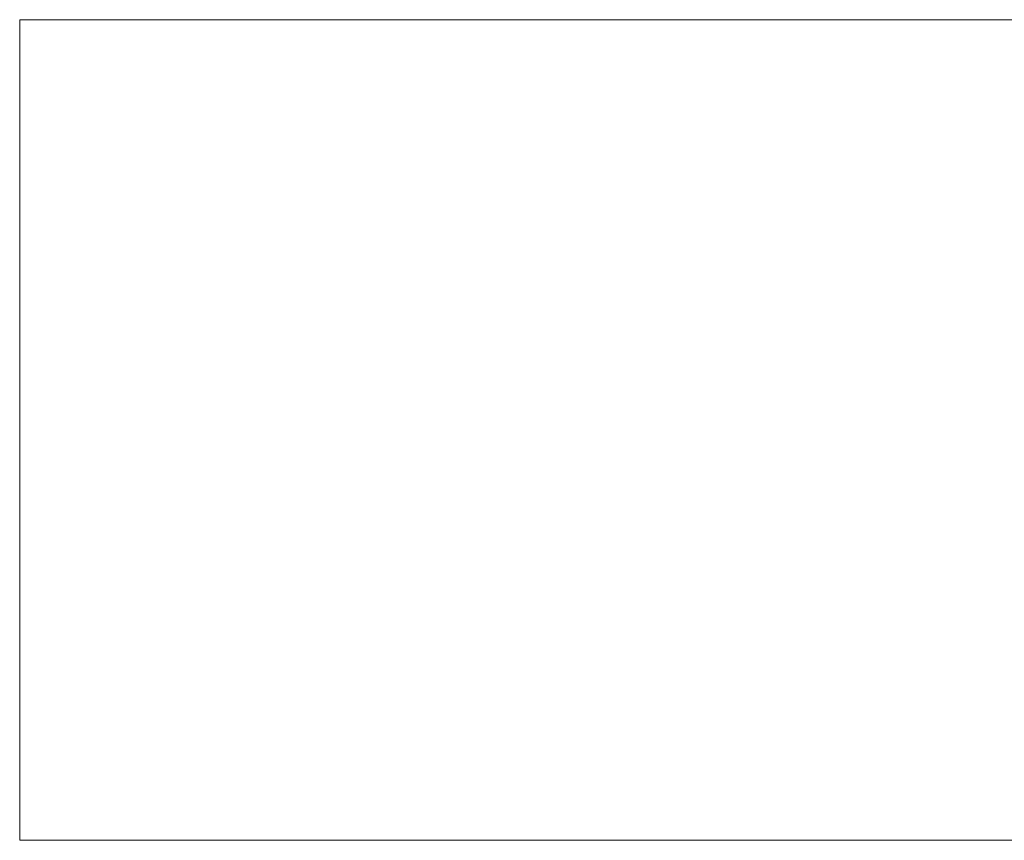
# Model space of a CAD drawing. Header units: millimetres. Extents: x -276 to 275, y -103 to 102.
# Tile 1 of 256: x -276 to -29, y -103 to 102. Entities that reach past the tile are written whole.
import ezdxf

# ---------------------------------------------------------------- set-up
doc = ezdxf.new("R2010")
doc.units = ezdxf.units.MM
doc.layers.add('A-GENM', color=13, linetype='Continuous')

msp = doc.modelspace()

# ---------------------------------------------------------------- meshes
at = {"layer": 'A-GENM', "lineweight": 9}
mesh = msp.add_polyface(dxfattribs=at)
corners = [(-275.9, 102.09), (-275.9, -103.3), (275.03, -103.3), (275.03, 102.09)]
mesh.append_faces([[corners[k] for k in face] for face in [(0, 1, 2, 3)]])
mesh = msp.add_polyface(dxfattribs=at)
corners = [(275.03, -103.3, -118.52), (-275.9, -103.3, -118.52), (-275.9, 102.09, -118.52), (275.03, 102.09, -118.52)]
mesh.append_faces([[corners[k] for k in face] for face in [(0, 1, 2, 3)]])
mesh = msp.add_polyface(dxfattribs=at)
corners = [(275.03, 102.09), (275.03, 102.09, -118.52), (-275.9, 102.09, -118.52), (-275.9, 102.09)]
mesh.append_faces([[corners[k] for k in face] for face in [(0, 1, 2, 3)]])
mesh = msp.add_polyface(dxfattribs=at)
corners = [(-275.9, 102.09), (-275.9, 102.09, -118.52), (-275.9, -103.3, -118.52), (-275.9, -103.3)]
mesh.append_faces([[corners[k] for k in face] for face in [(0, 1, 2, 3)]])
mesh = msp.add_polyface(dxfattribs=at)
corners = [(-275.9, -103.3), (-275.9, -103.3, -118.52), (275.03, -103.3, -118.52), (275.03, -103.3)]
mesh.append_faces([[corners[k] for k in face] for face in [(0, 1, 2, 3)]])

doc.saveas('drawing.dxf')
